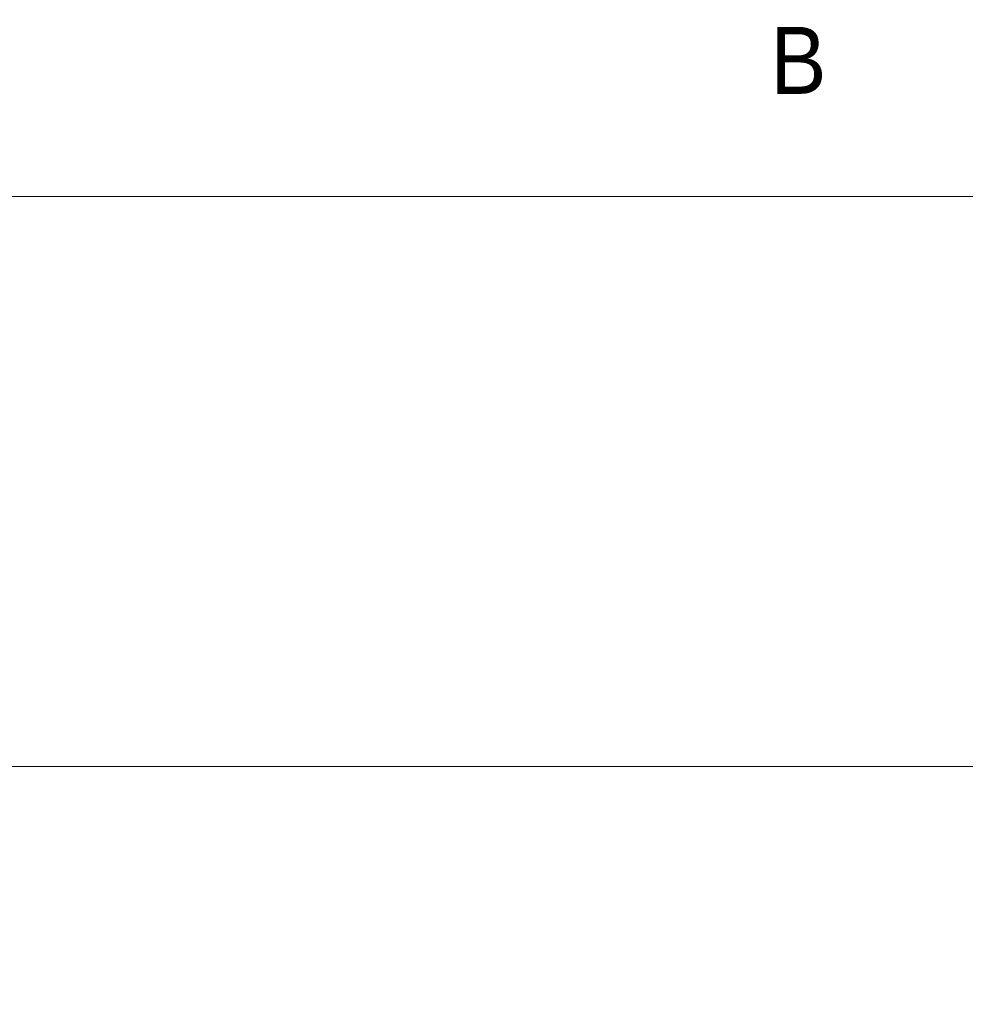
# Model space of a CAD drawing. Header units: millimetres. Extents: x -68772 to 137055, y -73300 to 19650.
# Tile 56 of 212: x 35617 to 39852, y -7708 to -3296. Entities that reach past the tile are written whole.
import ezdxf

# ---------------------------------------------------------------- set-up
doc = ezdxf.new("R2010")
doc.units = ezdxf.units.MM
doc.header["$MEASUREMENT"] = 0
for name, color, linetype, lineweight in [('Nowe_0_Nr_pióra__7', 7, 'Continuous', 5), ('Room Tags_Nr_pióra__7', 7, 'Continuous', 5), ('Text Notes_Nr_pióra__7', 7, 'Continuous', 5)]:
    doc.layers.add(name, color=color, linetype=linetype, lineweight=lineweight)
doc.layers.add('Room Tags', color=7, linetype='Continuous')
doc.styles.add('GENERATED_STYLE_1', font='arial.ttf')

# ---------------------------------------------------------------- blocks, each defined once
blk = doc.blocks.new('iv_Помещение_Площадь - iv_Помещение_Площадь-55347-Rzut')
at = {"layer": 'Room Tags_Nr_pióra__7', "color": 7, "linetype": 'Continuous', "lineweight": 5}
blk.add_circle((0, 0), 250, dxfattribs=at)

msp = doc.modelspace()

# ---------------------------------------------------------------- linework, layer by layer
at = {"layer": 'Nowe_0_Nr_pióra__7', "color": 7, "linetype": 'Continuous', "lineweight": 5}
for p, q in [((52475.9, -4088.3), (21487.4, -4088.3)), ((46190, -6642.9), (22694.1, -6642.9))]:
    msp.add_line(p, q, dxfattribs=at)

# ---------------------------------------------------------------- block references
at = {"layer": 'Room Tags', "color": 7, "linetype": 'Continuous', "lineweight": 5, "xscale": 49.99999999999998, "yscale": 49.99999999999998, "zscale": 1000}
msp.add_blockref('iv_Помещение_Площадь - iv_Помещение_Площадь-55347-Rzut', (39373.4, 0), dxfattribs=at)

# ---------------------------------------------------------------- texts
at = {"layer": 'Text Notes_Nr_pióra__7', "color": 7, "linetype": 'Continuous', "lineweight": 5, "insert": (38978.5, -3328.2), "char_height": 300, "attachment_point": 1, "style": 'GENERATED_STYLE_1'}
msp.add_mtext('\\A1;{\\W0.9;B}', dxfattribs=at)

doc.saveas('drawing.dxf')
